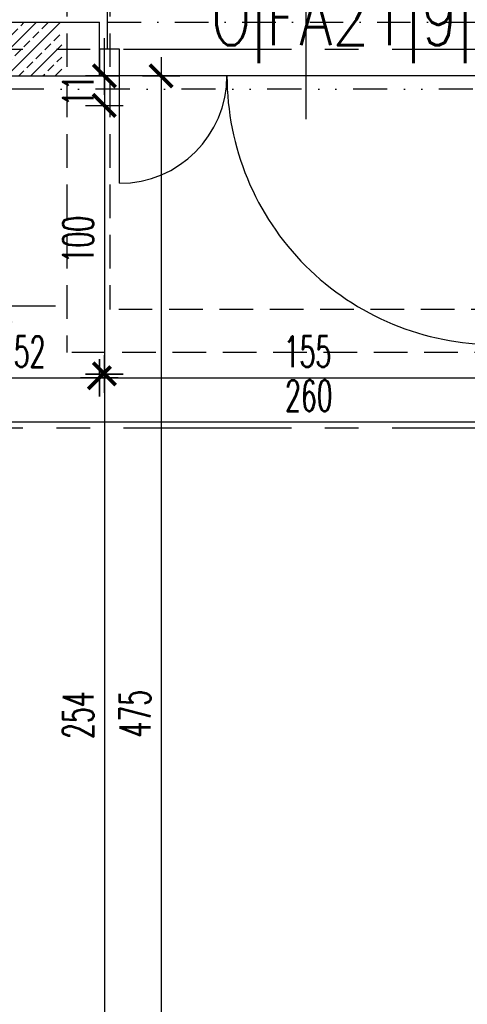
# Model space of a CAD drawing. Extents: x 41755 to 123924, y -112333 to 86187.
# Tile 72 of 256: x 100553 to 100720, y -62121 to -61754. Entities that reach past the tile are written whole.
import ezdxf
from ezdxf.enums import TextEntityAlignment as Align

# ---------------------------------------------------------------- set-up
doc = ezdxf.new("R2010")
doc.units = 0
doc.header["$LTSCALE"] = 50
for name, pattern in [('CENTER', [2, 1.25, -0.25, 0.25, -0.25]), ('DASHDOT', [1, 0.5, -0.25, 0, -0.25]), ('DASHED', [0.75, 0.5, -0.25]), ('DASHED2', [0.375, 0.25, -0.125]), ('DIVIDE', [31.75, 12.7, -6.35, 0, -6.35, 0, -6.35])]:
    doc.linetypes.add(name, pattern=pattern)
doc.layers.get('0').update_dxf_attribs({"color": 101, "linetype": 'CONTINUOUS'})
doc.layers.add('0-pomoc', color=21, linetype='CONTINUOUS', plot=False)
for name, color, linetype in [('Drz---drzwi', 5, 'CONTINUOUS'), ('E-90', 6, 'CONTINUOUS'), ('Ins-went', 141, 'CONTINUOUS'), ('Ins-wod', 4, 'CONTINUOUS'), ('Os-osie glowne', 1, 'CENTER'), ('Sc-beton', 7, 'CONTINUOUS'), ('Sc-beton-hatch', 86, 'CONTINUOUS'), ('Sc-izolacja term-styropian', 151, 'STYROPIAN-KA'), ('Sc-nadproza kon', 5, 'DASHED2'), ('Suf-widok', 8, 'CONTINUOUS'), ('Wym-wew', 8, 'CONTINUOUS')]:
    doc.layers.add(name, color=color, linetype=linetype)
doc.styles.add('KA wymiar', font='romans.shx', dxfattribs={"width": 0.6})
doc.styles.add('ROMANS', font='romans', dxfattribs={"width": 0.85})
doc.linetypes.add('STYROPIAN-KA', pattern='A,0.0001,-0.1,[135,ltypeshp.shx,S=0.1,R=0,X=-0.1,Y=0],0,[135,ltypeshp.shx,S=0.1,R=180,X=0.1,Y=0],-0.1', length=0.2001)
doc.dimstyles.new('KA wymiar', dxfattribs={"dimscale": 50, "dimtxt": 0.23, "dimasz": 0.14, "dimexe": 0, "dimexo": 0, "dimgap": 0.08, "dimtad": 1, "dimdec": 1, "dimrnd": 0.5, "dimzin": 9, "dimdsep": 46, "dimtxsty": 'KA wymiar', "dimblk1": 'UKOS', "dimblk2": 'UKOS', "dimsah": 1, "dimcen": 0.2, "dimse1": 1, "dimse2": 1, "dimclrd": 256, "dimclre": 256, "dimclrt": 2, "dimadec": 0, "dimazin": 0, "dimtfac": 1, "dimtdec": 1, "dimtix": 1, "dimtmove": 2, "dimatfit": 3, "dimldrblk": 'DOT', "dimfxl": 0, "dimtolj": 1, "dimtzin": 9, "dimarcsym": 0})

# ---------------------------------------------------------------- blocks, each defined once
blk = doc.blocks.new('_DKGJHF')
at = {"ltscale": 7}
for p, q in [((-21.08, -77), (35.92, -77)), ((-5, -145.5), (-104.98, -145.5)), ((-5, -147.5), (-105, -147.5))]:
    blk.add_line(p, q, dxfattribs=at)
for points in [[(5, -7.5), (5, 0), (-5, 0), (-5, -7.5)], [(5, -155), (5, -147.5), (-5, -147.5), (-5, -155)]]:
    blk.add_lwpolyline(points, close=True, dxfattribs=at)
for points in [[(-45, -7.5), (-5, -7.5)], [(-5, -147.5), (-5, -7.5)]]:
    blk.add_lwpolyline(points, dxfattribs=at)
for centre, radius, start, end in [((-5, -7.5), 40, 180, 270), ((-5, -147.5), 100, 90, 180)]:
    blk.add_arc(centre, radius, start, end)
blk = doc.blocks.new('_STRZAŁKA_WENT')
for q in [(-6.02, -14.01), (0, -30.24), (6.02, -14.01)]:
    blk.add_line((0, 0), q)
blk = doc.blocks.new('UKOS')
at = {"color": 1}
blk.add_line((0, 1), (0, -1), dxfattribs=at)
at = {"color": 8}
blk.add_line((1, 0), (-1, 0), dxfattribs=at)
at = {"color": 1, "const_width": 0.2}
blk.add_lwpolyline([(0.599, 0.599), (-0.599, -0.599)], dxfattribs=at)
blk = doc.blocks.new('*D2466')
at = {"layer": 'Wym-wew', "lineweight": -2}
for p, q in [((100584.81, -61768.03), (100584.81, -61761.03)), ((100584.81, -61775.03), (100584.81, -61786.03)), ((100584.81, -61793.03), (100584.81, -61800.03))]:
    blk.add_line(p, q, dxfattribs=at)
at = {"layer": 'Wym-wew', "lineweight": -2, "xscale": 7.000000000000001, "yscale": 7.000000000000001, "zscale": 7.000000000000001}
for p, rotation in [((100584.81, -61775.03), 270), ((100584.81, -61786.03), 90)]:
    blk.add_blockref('UKOS', p, dxfattribs=dict(at, rotation=rotation))
at = {"layer": 'Wym-wew', "color": 2, "insert": (100575.06, -61780.53), "char_height": 11.5, "attachment_point": 5, "rotation": 90, "style": 'KA wymiar'}
blk.add_mtext('\\A1;11', dxfattribs=at)
blk = doc.blocks.new('_Dot')
at = {"layer": '0-pomoc', "color": 0, "lineweight": -2}
blk.add_line((-0.5, 0), (-1, 0), dxfattribs=at)
at = {"layer": '0-pomoc', "color": 0, "const_width": 0.5}
blk.add_lwpolyline([(-0.25, 0, 1), (0.25, 0, 1)], format="xyb", close=True, dxfattribs=at)
blk = doc.blocks.new('*D2467')
at = {"layer": 'Wym-wew', "lineweight": -2}
blk.add_line((100584.81, -61793.03), (100584.81, -61879.03), dxfattribs=at)
at = {"layer": 'Wym-wew', "lineweight": -2, "xscale": 7.000000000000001, "yscale": 7.000000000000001, "zscale": 7.000000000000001}
for p, rotation in [((100584.81, -61786.03), 90), ((100584.81, -61886.03), 270)]:
    blk.add_blockref('UKOS', p, dxfattribs=dict(at, rotation=rotation))
at = {"layer": 'Wym-wew', "color": 2, "insert": (100575.06, -61836.03), "char_height": 11.5, "attachment_point": 5, "rotation": 90, "style": 'KA wymiar'}
blk.add_mtext('\\A1;100', dxfattribs=at)
blk = doc.blocks.new('*D2468')
at = {"layer": 'Wym-wew', "lineweight": -2}
blk.add_line((100584.81, -61893.03), (100584.81, -62133.03), dxfattribs=at)
at = {"layer": 'Wym-wew', "lineweight": -2, "xscale": 7.000000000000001, "yscale": 7.000000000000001, "zscale": 7.000000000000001}
for p, rotation in [((100584.81, -61886.03), 90), ((100584.81, -62140.03), 270)]:
    blk.add_blockref('UKOS', p, dxfattribs=dict(at, rotation=rotation))
at = {"layer": 'Wym-wew', "color": 2, "insert": (100575.06, -62013.03), "char_height": 11.5, "attachment_point": 5, "rotation": 90, "style": 'KA wymiar'}
blk.add_mtext('\\A1;254', dxfattribs=at)
blk = doc.blocks.new('*D2485')
at = {"layer": 'Wym-wew', "lineweight": -2}
blk.add_line((100537.97, -61887.46), (100575.97, -61887.46), dxfattribs=at)
at = {"layer": 'Wym-wew', "lineweight": -2, "xscale": 7.000000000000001, "yscale": 7.000000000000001, "zscale": 7.000000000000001, "rotation": 180}
blk.add_blockref('UKOS', (100530.97, -61887.46), dxfattribs=at)
at = {"layer": 'Wym-wew', "lineweight": -2, "xscale": 7.000000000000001, "yscale": 7.000000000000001, "zscale": 7.000000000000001}
blk.add_blockref('UKOS', (100582.97, -61887.46), dxfattribs=at)
at = {"layer": 'Wym-wew', "color": 2, "insert": (100556.97, -61877.71), "char_height": 11.5, "attachment_point": 5, "style": 'KA wymiar'}
blk.add_mtext('\\A1;52', dxfattribs=at)
blk = doc.blocks.new('*D2486')
at = {"layer": 'Wym-wew', "lineweight": -2}
blk.add_line((100589.97, -61887.46), (100730.97, -61887.46), dxfattribs=at)
at = {"layer": 'Wym-wew', "lineweight": -2, "xscale": 7.000000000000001, "yscale": 7.000000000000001, "zscale": 7.000000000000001, "rotation": 180}
blk.add_blockref('UKOS', (100582.97, -61887.46), dxfattribs=at)
at = {"layer": 'Wym-wew', "lineweight": -2, "xscale": 7.000000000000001, "yscale": 7.000000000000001, "zscale": 7.000000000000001}
blk.add_blockref('UKOS', (100737.97, -61887.46), dxfattribs=at)
at = {"layer": 'Wym-wew', "color": 2, "insert": (100660.47, -61877.71), "char_height": 11.5, "attachment_point": 5, "style": 'KA wymiar'}
blk.add_mtext('\\A1;155', dxfattribs=at)
blk = doc.blocks.new('*D2493')
at = {"layer": 'Wym-wew', "lineweight": -2}
blk.add_line((100537.97, -61903.81), (100783.97, -61903.81), dxfattribs=at)
at = {"layer": 'Wym-wew', "lineweight": -2, "xscale": 7.000000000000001, "yscale": 7.000000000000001, "zscale": 7.000000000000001, "rotation": 180}
blk.add_blockref('UKOS', (100530.97, -61903.81), dxfattribs=at)
at = {"layer": 'Wym-wew', "lineweight": -2, "xscale": 7.000000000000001, "yscale": 7.000000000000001, "zscale": 7.000000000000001}
blk.add_blockref('UKOS', (100790.97, -61903.81), dxfattribs=at)
at = {"layer": 'Wym-wew', "color": 2, "insert": (100660.97, -61894.06), "char_height": 11.5, "attachment_point": 5, "style": 'KA wymiar'}
blk.add_mtext('\\A1;260', dxfattribs=at)
blk = doc.blocks.new('*D2494')
at = {"layer": 'Wym-wew', "lineweight": -2}
blk.add_line((100605.96, -61782.03), (100605.96, -62243.03), dxfattribs=at)
at = {"layer": 'Wym-wew', "lineweight": -2, "xscale": 7.000000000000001, "yscale": 7.000000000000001, "zscale": 7.000000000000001}
for p, rotation in [((100605.96, -61775.03), 90), ((100605.96, -62250.03), 270)]:
    blk.add_blockref('UKOS', p, dxfattribs=dict(at, rotation=rotation))
at = {"layer": 'Wym-wew', "color": 2, "insert": (100596.21, -62012.53), "char_height": 11.5, "attachment_point": 5, "rotation": 90, "style": 'KA wymiar'}
blk.add_mtext('\\A1;475', dxfattribs=at)

msp = doc.modelspace()

# ---------------------------------------------------------------- hatches: boundary and pattern name
at = {"layer": 'Sc-beton-hatch'}
h = msp.add_hatch(dxfattribs=at)
h.set_pattern_fill('ANSI33', color=256, style=0)
h.set_pattern_definition([(45, (48983.4185, 565.478), (-4.49012806, 4.49012806), []), (45, (48987.9087, 565.478), (-4.49012806, 4.49012806), [3.175, -1.5875])])
h.paths.add_polyline_path([(100275.388, -61765.031), (100274.627, -61775.031), (100416.368, -61775.031), (100416.368, -61765.031)])
h.paths.add_polyline_path([(100276.148, -61755.031), (100275.388, -61765.031), (100416.368, -61765.031), (100416.368, -61755.031)])
h.paths.add_polyline_path([(100416.368, -61755.031), (100416.368, -61765.031), (100520.966, -61765.031), (100520.966, -61755.031)])
h.paths.add_polyline_path([(100416.368, -61765.031), (100416.368, -61775.031), (100510.966, -61775.031), (100510.966, -61786.031), (100518.966, -61786.031), (100520.966, -61786.031), (100520.966, -61765.031)])
h.paths.add_polyline_path([(100530.966, -61775.031), (100568.97, -61775.031), (100568.97, -61765.031), (100520.966, -61765.031), (100520.966, -61786.031), (100530.966, -61786.031)])
h.paths.add_polyline_path([(100568.97, -61765.031), (100568.97, -61755.031), (100520.966, -61755.031), (100520.966, -61765.031)])

# ---------------------------------------------------------------- linework, layer by layer
at = {"layer": 'Ins-wod', "linetype": 'DASHED', "ltscale": 0.5}
for p, q in [((100827.669, -61862.031), (100586.825, -61862.031)), ((100810.169, -61878.031), (100570.825, -61878.031))]:
    msp.add_line(p, q, dxfattribs=at)
for points in [[(100570.825, -56771.715), (100570.825, -61878.031)], [(100586.825, -56771.715), (100586.825, -61862.031)]]:
    msp.add_lwpolyline(points, dxfattribs=at)
at = {"layer": 'Os-osie glowne'}
for points in [[(99691.966, -61765.031), (102917.643, -61765.031)], [(99691.966, -61906.031), (102917.643, -61906.031)]]:
    msp.add_lwpolyline(points, dxfattribs=at)
at = {"layer": 'Sc-beton'}
msp.add_line((99906.966, -61755.031), (100582.966, -61755.031), dxfattribs=at)
for points in [[(100582.966, -61775.031), (100582.966, -61755.031)], [(100530.966, -61775.031), (100582.966, -61775.031)]]:
    msp.add_lwpolyline(points, dxfattribs=at)
at = {"layer": 'Sc-izolacja term-styropian', "linetype": 'ByBlock'}
msp.add_lwpolyline([(100585.966, -61765.031), (100585.966, -61740.031)], dxfattribs=at)
at = {"layer": 'Sc-nadproza kon', "linetype": 'DASHDOT', "ltscale": 0.5}
msp.add_lwpolyline([(100585.966, -61755.031), (100737.966, -61755.031)], dxfattribs=at)
at = {"layer": 'Suf-widok', "linetype": 'DIVIDE', "ltscale": 0.02}
msp.add_lwpolyline([(100535.966, -61780.031), (100535.966, -62135.031), (100562.966, -62135.031), (100562.966, -62255.031), (100266.966, -62255.031), (100266.966, -62450.031), (100196.966, -62450.031), (100196.966, -62596.031), (100785.966, -62596.031), (100785.966, -61780.031)], close=True, dxfattribs=at)

# ---------------------------------------------------------------- block references
at = {"layer": 'Drz---drzwi', "rotation": 89.99999999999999}
msp.add_blockref('_DKGJHF', (100582.966, -61770.031), dxfattribs=at)
at = {"layer": 'Ins-went', "xscale": -1, "rotation": 89.99999999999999}
msp.add_blockref('_STRZAŁKA_WENT', (100536.397, -61860.705), dxfattribs=at)

# ---------------------------------------------------------------- texts
at = {"layer": 'E-90', "style": 'ROMANS', "width": 0.8}
msp.add_text('O|FA21|9|1', height=20, rotation=360, dxfattribs=at).set_placement((100680.042, -61755.031), align=Align.MIDDLE)

# ---------------------------------------------------------------- dimensions: what is measured, and where the dimension line sits
at = {"layer": 'Wym-wew'}
for base, p1, p2, picture, middle in [((100582.966, -61887.456), (100530.966, -61775.031), (100582.966, -61755.031), '*D2485', (100556.966, -61877.706)), ((100737.966, -61887.456), (100582.966, -61755.031), (100737.966, -61770.031), '*D2486', (100660.466, -61877.706)), ((100790.966, -61903.806), (100530.966, -61767.105), (100790.966, -61767.105), '*D2493', (100660.966, -61894.056))]:
    dim = msp.add_linear_dim(base=base, p1=p1, p2=p2, dimstyle='KA wymiar', override={"dimscale": 100, "dimtxt": 0.115, "dimasz": 0.07, "dimgap": 0.04, "dimdec": 2, "dimpost": '\\X', "dimtdec": 2}, dxfattribs=at)
    dim.commit()
    dim.dimension.update_dxf_attribs({"geometry": picture, "text_midpoint": middle})
for base, p1, p2, picture, middle in [((100584.814, -61786.031), (100554.406, -61775.031), (100554.406, -61786.031), '*D2466', (100575.064, -61780.531)), ((100605.959, -62250.031), (100530.966, -61775.031), (100530.966, -62250.031), '*D2494', (100596.209, -62012.531)), ((100584.814, -61886.031), (100554.406, -61786.031), (100554.406, -61886.031), '*D2467', (100575.064, -61836.031)), ((100584.814, -62140.031), (100554.406, -61886.031), (100554.406, -62140.031), '*D2468', (100575.064, -62013.031))]:
    dim = msp.add_linear_dim(base=base, p1=p1, p2=p2, angle=90, dimstyle='KA wymiar', override={"dimscale": 100, "dimtxt": 0.115, "dimasz": 0.07, "dimgap": 0.04, "dimdec": 2, "dimpost": '\\X', "dimtdec": 2}, dxfattribs=at)
    dim.commit()
    dim.dimension.update_dxf_attribs({"geometry": picture, "text_midpoint": middle})

doc.saveas('drawing.dxf')
